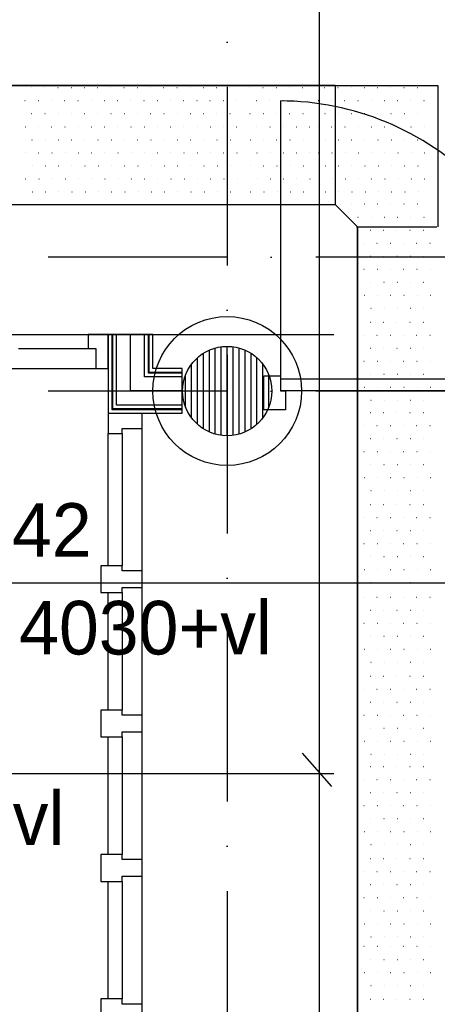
# Model space of a CAD drawing. Extents: x 25315 to 170951, y 867852 to 951952.
# Tile 106 of 119: x 124526 to 125930, y 910768 to 914075. Entities that reach past the tile are written whole.
import ezdxf

# ---------------------------------------------------------------- set-up
doc = ezdxf.new("R2010")
doc.units = 0
doc.header["$LTSCALE"] = 100
doc.linetypes.add('CENTER4', pattern=[5, 3.125, -0.625, 0.625, -0.625])
doc.linetypes.add('DASHDOT', pattern=[9, 6, -1.5, 0, -1.5])
for name, color, linetype in [('AL$7----_STRAMIEN', 1, 'DASHDOT'), ('BOUW', 8, 'CONTINUOUS'), ('KABELGOOT', 8, 'CONTINUOUS'), ('WL531---', 4, 'CONTINUOUS'), ('WL570---', 3, 'CONTINUOUS'), ('WL570---_HARTLIJN', 7, 'CONTINUOUS'), ('WM570---', 1, 'CONTINUOUS')]:
    doc.layers.add(name, color=color, linetype=linetype)
doc.styles.add('BURO-018', font='BUROFONT.shx', dxfattribs={"height": 180})

msp = doc.modelspace()

# ---------------------------------------------------------------- linework, layer by layer
at = {"layer": 'AL$7----_STRAMIEN', "color": 1}
for p, q in [((125223.6, 948952.5), (125223.6, 877210.3)), ((144123.6, 913277.5), (54710.3, 913277.5)), ((144123.6, 912827.5), (54329.2, 912827.5))]:
    msp.add_line(p, q, dxfattribs=at)
at = {"layer": 'BOUW'}
for p, q in [((125402.6, 913801.7), (125402.6, 912867.7)), ((122514.6, 913017.7), (125582.7, 913017.7)), ((124521.6, 913017.7), (124756.6, 913017.7)), ((124756.6, 913017.7), (124756.6, 912970.7)), ((124823.6, 913017.7), (124756.6, 913017.7)), ((124823.6, 912903.7), (124823.6, 913017.7)), ((124823.6, 913017.7), (124823.6, 912752.7)), ((124973.6, 913017.7), (124823.6, 913017.7)), ((124836.1, 913017.7), (124836.1, 912765.2)), ((124961.1, 913017.7), (124836.1, 913017.7)), ((124838.6, 912767.7), (124838.6, 913017.7)), ((124851.1, 912780.2), (124851.1, 913017.7)), ((124898.6, 912827.7), (124898.6, 913017.7)), ((124946.1, 912875.2), (124946.1, 913017.7)), ((124958.6, 912887.7), (124958.6, 913017.7)), ((124961.1, 912890.2), (124961.1, 913017.7)), ((124973.6, 912902.7), (124973.6, 913017.7)), ((125183.8, 912683), (125183.8, 912972.1)), ((125203.8, 912678.9), (125203.8, 912976.2)), ((125223.8, 912677.5), (125223.8, 912977.5)), ((125243.8, 912678.9), (125243.8, 912976.2)), ((125263.8, 912683), (125263.8, 912972.1)), ((124521.6, 912970.7), (124756.6, 912970.7)), ((124756.6, 912970.7), (124781.6, 912970.7)), ((124781.6, 912970.7), (124781.6, 912903.7)), ((125123.8, 912715.7), (125123.8, 912939.3)), ((125143.8, 912700.7), (125143.8, 912954.4)), ((125163.8, 912690.1), (125163.8, 912965)), ((125283.8, 912690.1), (125283.8, 912965)), ((125303.8, 912700.7), (125303.8, 912954.4)), ((125323.8, 912715.7), (125323.8, 912939.3)), ((125103.8, 912737.5), (125103.8, 912917.5)), ((125343.8, 912737.5), (125343.8, 912917.5)), ((124496.6, 912903.7), (124781.6, 912903.7)), ((124781.6, 912903.7), (124823.6, 912903.7)), ((125072.1, 912875.2), (124946.1, 912875.2)), ((125072.1, 912887.7), (124958.6, 912887.7)), ((125072.1, 912890.2), (124961.1, 912890.2)), ((125072.1, 912902.7), (124973.6, 912902.7)), ((125072.1, 912752.7), (125072.1, 912902.7)), ((125072.1, 912765.2), (125072.1, 912890.2)), ((125083.8, 912773.7), (125083.8, 912881.4)), ((125346.6, 912878.7), (125402.6, 912878.7)), ((125346.6, 912827.7), (125346.6, 912878.7)), ((125346.6, 912878.7), (125402.6, 912878.7)), ((125363.8, 912773.7), (125363.8, 912881.4)), ((125402.6, 912878.7), (125402.6, 912827.7)), ((126332.6, 912867.7), (125402.6, 912867.7)), ((125072.1, 912827.7), (124898.6, 912827.7)), ((125346.6, 912827.7), (125346.6, 912827.7)), ((125346.6, 912764.7), (125346.6, 912827.7)), ((126332.6, 912827.7), (125402.6, 912827.7)), ((125402.6, 912827.7), (125419.6, 912827.7)), ((125419.6, 912827.7), (125419.6, 912764.7)), ((125072.1, 912780.2), (124851.1, 912780.2)), ((124823.6, 912752.7), (125072.1, 912752.7)), ((124937.6, 912751.7), (124823.6, 912751.7)), ((124823.6, 912751.7), (124823.6, 912684.7)), ((124836.1, 912765.2), (125072.1, 912765.2)), ((125072.1, 912767.7), (124838.6, 912767.7)), ((124937.6, 912701.7), (124937.6, 912751.7)), ((125419.6, 912764.7), (125346.6, 912764.7)), ((124823.6, 912240.7), (124823.6, 912684.7)), ((124823.6, 912684.7), (124870.6, 912684.7)), ((124870.6, 912701.7), (124937.6, 912701.7)), ((124870.6, 912684.7), (124870.6, 912701.7)), ((124870.6, 912684.7), (124870.6, 912240.7)), ((124937.6, 912223.7), (124937.6, 912701.7)), ((124870.6, 912240.7), (124798.6, 912240.7)), ((124798.6, 912240.7), (124798.6, 912150.7)), ((124870.6, 912223.7), (124870.6, 912240.7)), ((124937.6, 912223.7), (124870.6, 912223.7)), ((124937.6, 912167.7), (124937.6, 912223.7)), ((124798.6, 912150.7), (124870.6, 912150.7)), ((124823.6, 911755.7), (124823.6, 912150.7)), ((124870.6, 912167.7), (124937.6, 912167.7)), ((124870.6, 912150.7), (124870.6, 912167.7)), ((124870.6, 912150.7), (124870.6, 911755.7)), ((124937.6, 911738.7), (124937.6, 912167.7)), ((124870.6, 911755.7), (124798.6, 911755.7)), ((124798.6, 911755.7), (124798.6, 911665.7)), ((124870.6, 911738.7), (124870.6, 911755.7)), ((124937.6, 911738.7), (124870.6, 911738.7)), ((124937.6, 911682.7), (124937.6, 911738.7)), ((124870.6, 911682.7), (124937.6, 911682.7)), ((124870.6, 911665.7), (124870.6, 911682.7)), ((124937.6, 911253.7), (124937.6, 911682.7)), ((124798.6, 911665.7), (124870.6, 911665.7)), ((124823.6, 911270.7), (124823.6, 911665.7)), ((124870.6, 911665.7), (124870.6, 911270.7)), ((124870.6, 911270.7), (124798.6, 911270.7)), ((124798.6, 911270.7), (124798.6, 911180.7)), ((124870.6, 911270.7), (124798.6, 911270.7)), ((124798.6, 911270.7), (124798.6, 911180.7)), ((124870.6, 911253.7), (124870.6, 911270.7)), ((124870.6, 911253.7), (124870.6, 911270.7)), ((124937.6, 911253.7), (124870.6, 911253.7)), ((124937.6, 911253.7), (124870.6, 911253.7)), ((124937.6, 911197.7), (124937.6, 911253.7)), ((124937.6, 911197.7), (124937.6, 911253.7)), ((124870.6, 911197.7), (124937.6, 911197.7)), ((124870.6, 911180.7), (124870.6, 911197.7)), ((124870.6, 911197.7), (124937.6, 911197.7)), ((124870.6, 911180.7), (124870.6, 911197.7)), ((124937.6, 910768.7), (124937.6, 911197.7)), ((124937.6, 910768.7), (124937.6, 911197.7)), ((124798.6, 911180.7), (124870.6, 911180.7)), ((124798.6, 911180.7), (124870.6, 911180.7)), ((124823.6, 910785.7), (124823.6, 911180.7)), ((124823.6, 910785.7), (124823.6, 911180.7)), ((124870.6, 911180.7), (124870.6, 910785.7)), ((124870.6, 911180.7), (124870.6, 910785.7)), ((124870.6, 910785.7), (124798.6, 910785.7)), ((124798.6, 910785.7), (124798.6, 910695.7)), ((124870.6, 910768.7), (124870.6, 910785.7)), ((124937.6, 910768.7), (124870.6, 910768.7)), ((124937.6, 910712.7), (124937.6, 910768.7))]:
    msp.add_line(p, q, dxfattribs=at)
for radius in [250, 150]:
    msp.add_circle((125223.8, 912827.5), radius, dxfattribs=at)
msp.add_arc((125402, 912871.1), 930.6, 359.7902, 89.9639, dxfattribs=at)
at = {"layer": 'KABELGOOT', "color": 8}
for p, q in [((121910.7, 913854.1, 3650), (125587.3, 913854.1, 3650)), ((125587.3, 913854.1, 3710), (121910.7, 913854.1, 3710)), ((125587.3, 913854.1, 3650), (125587.3, 913454.1, 3650)), ((121910.7, 913454.1, 3650), (125587.3, 913454.1, 3650)), ((121910.7, 913454.1, 3710), (125587.3, 913454.1, 3710)), ((125658.5, 913379.1, 3650), (125928.5, 913379.1, 3650)), ((125662.3, 913379.1, 3710), (125662.3, 890546.9, 3710)), ((125662.3, 890546.9, 3650), (125662.3, 913379.1, 3650))]:
    msp.add_line(p, q, dxfattribs=at)
at = {"layer": 'KABELGOOT', "color": 8, "elevation": 3650}
for points in [[(125587.3, 913854.1), (125932.3, 913854.1), (125932.3, 913854.1), (125932.3, 913379.1)], [(125662.3, 913379.1), (125662.3, 913379.1), (125587.3, 913454.1), (125587.3, 913454.1)]]:
    msp.add_lwpolyline(points, dxfattribs=at)
at = {"layer": 'WL531---', "color": 8}
for p, q in [((124565.5, 913846.5), (124566.2, 913846.5)), ((124610, 913846.5), (124610.7, 913846.5)), ((124654.4, 913846.5), (124655.1, 913846.5)), ((124698.9, 913846.5), (124699.6, 913846.5)), ((124743.3, 913846.5), (124744, 913846.5)), ((124787.8, 913846.5), (124788.5, 913846.5)), ((124832.2, 913846.5), (124832.9, 913846.5)), ((124876.7, 913846.5), (124877.4, 913846.5)), ((124921.1, 913846.5), (124921.8, 913846.5)), ((124965.6, 913846.5), (124966.3, 913846.5)), ((125010, 913846.5), (125010.7, 913846.5)), ((125054.5, 913846.5), (125055.2, 913846.5)), ((125098.9, 913846.5), (125099.6, 913846.5)), ((125143.4, 913846.5), (125144.1, 913846.5)), ((125187.8, 913846.5), (125188.5, 913846.5)), ((125232.3, 913846.5), (125233, 913846.5)), ((125299.6, 913846.5), (125300.3, 913846.5)), ((125344.1, 913846.5), (125344.8, 913846.5)), ((125388.5, 913846.5), (125389.2, 913846.5)), ((125433, 913846.5), (125433.7, 913846.5)), ((125477.4, 913846.5), (125478.1, 913846.5)), ((125551.5, 913846.5), (125552.2, 913846.5)), ((125596, 913846.5), (125596.7, 913846.5)), ((125640.4, 913846.5), (125641.1, 913846.5)), ((125684.9, 913846.5), (125685.6, 913846.5)), ((125729.3, 913846.5), (125730, 913846.5)), ((125773.8, 913846.5), (125774.5, 913846.5)), ((125818.2, 913846.5), (125818.9, 913846.5)), ((125862.7, 913846.5), (125863.4, 913846.5)), ((124543.6, 913802.8), (124544.3, 913802.8)), ((124588.1, 913802.8), (124588.8, 913802.8)), ((124632.5, 913802.8), (124633.2, 913802.8)), ((124677, 913802.8), (124677.7, 913802.8)), ((124721.4, 913802.8), (124722.1, 913802.8)), ((124765.9, 913802.8), (124766.6, 913802.8)), ((124810.3, 913802.8), (124811, 913802.8)), ((124854.8, 913802.8), (124855.5, 913802.8)), ((124899.2, 913802.8), (124899.9, 913802.8)), ((124943.7, 913802.8), (124944.4, 913802.8)), ((124988.1, 913802.8), (124988.8, 913802.8)), ((125032.6, 913802.8), (125033.3, 913802.8)), ((125077, 913802.8), (125077.7, 913802.8)), ((125121.5, 913802.8), (125122.2, 913802.8)), ((125165.9, 913802.8), (125166.6, 913802.8)), ((125210.4, 913802.8), (125211.1, 913802.8)), ((125254.8, 913802.8), (125255.5, 913802.8)), ((125322.2, 913802.8), (125322.9, 913802.8)), ((125366.6, 913802.8), (125367.3, 913802.8)), ((125411.1, 913802.8), (125411.8, 913802.8)), ((125455.5, 913802.8), (125456.2, 913802.8)), ((125500, 913802.8), (125500.7, 913802.8)), ((125529.6, 913802.8), (125530.3, 913802.8)), ((125574.1, 913802.8), (125574.8, 913802.8)), ((125618.5, 913802.8), (125619.2, 913802.8)), ((125663, 913802.8), (125663.7, 913802.8)), ((125707.4, 913802.8), (125708.1, 913802.8)), ((125751.9, 913802.8), (125752.6, 913802.8)), ((125796.3, 913802.8), (125797, 913802.8)), ((125840.8, 913802.8), (125841.5, 913802.8)), ((125885.2, 913802.8), (125885.9, 913802.8)), ((124566.2, 913759), (124566.9, 913759)), ((124610.7, 913759), (124611.4, 913759)), ((124655.1, 913759), (124655.8, 913759)), ((124699.6, 913759), (124700.3, 913759)), ((124744, 913759), (124744.7, 913759)), ((124788.5, 913759), (124789.2, 913759)), ((124832.9, 913759), (124833.6, 913759)), ((124877.4, 913759), (124878.1, 913759)), ((124921.8, 913759), (124922.5, 913759)), ((124966.3, 913759), (124967, 913759)), ((125010.7, 913759), (125011.4, 913759)), ((125055.2, 913759), (125055.9, 913759)), ((125099.6, 913759), (125100.3, 913759)), ((125144.1, 913759), (125144.8, 913759)), ((125188.5, 913759), (125189.2, 913759)), ((125233, 913759), (125233.7, 913759)), ((125300.3, 913759), (125301, 913759)), ((125344.8, 913759), (125345.5, 913759)), ((125389.2, 913759), (125389.9, 913759)), ((125433.7, 913759), (125434.4, 913759)), ((125478.1, 913759), (125478.8, 913759)), ((125552.2, 913759), (125552.9, 913759)), ((125596.7, 913759), (125597.4, 913759)), ((125641.1, 913759), (125641.8, 913759)), ((125685.6, 913759), (125686.3, 913759)), ((125730, 913759), (125730.7, 913759)), ((125774.5, 913759), (125775.2, 913759)), ((125818.9, 913759), (125819.6, 913759)), ((125863.4, 913759), (125864.1, 913759)), ((124544.3, 913715.3), (124545, 913715.3)), ((124588.8, 913715.3), (124589.5, 913715.3)), ((124633.2, 913715.3), (124633.9, 913715.3)), ((124677.7, 913715.3), (124678.4, 913715.3)), ((124722.1, 913715.3), (124722.8, 913715.3)), ((124766.6, 913715.3), (124767.3, 913715.3)), ((124811, 913715.3), (124811.7, 913715.3)), ((124855.5, 913715.3), (124856.2, 913715.3)), ((124899.9, 913715.3), (124900.6, 913715.3)), ((124944.4, 913715.3), (124945.1, 913715.3)), ((124988.8, 913715.3), (124989.5, 913715.3)), ((125033.3, 913715.3), (125034, 913715.3)), ((125077.7, 913715.3), (125078.4, 913715.3)), ((125122.2, 913715.3), (125122.9, 913715.3)), ((125166.6, 913715.3), (125167.3, 913715.3)), ((125211.1, 913715.3), (125211.8, 913715.3)), ((125255.5, 913715.3), (125256.2, 913715.3)), ((125322.9, 913715.3), (125323.6, 913715.3)), ((125367.3, 913715.3), (125368, 913715.3)), ((125411.8, 913715.3), (125412.5, 913715.3)), ((125456.2, 913715.3), (125456.9, 913715.3)), ((125500.7, 913715.3), (125501.4, 913715.3)), ((125530.3, 913715.3), (125531, 913715.3)), ((125574.8, 913715.3), (125575.5, 913715.3)), ((125619.2, 913715.3), (125619.9, 913715.3)), ((125663.7, 913715.3), (125664.4, 913715.3)), ((125708.1, 913715.3), (125708.8, 913715.3)), ((125752.6, 913715.3), (125753.3, 913715.3)), ((125797, 913715.3), (125797.7, 913715.3)), ((125841.5, 913715.3), (125842.2, 913715.3)), ((125885.9, 913715.3), (125886.6, 913715.3)), ((124566.9, 913671.5), (124567.6, 913671.5)), ((124611.4, 913671.5), (124612.1, 913671.5)), ((124655.8, 913671.5), (124656.5, 913671.5)), ((124700.3, 913671.5), (124701, 913671.5)), ((124744.7, 913671.5), (124745.4, 913671.5)), ((124789.2, 913671.5), (124789.9, 913671.5)), ((124833.6, 913671.5), (124834.3, 913671.5)), ((124878.1, 913671.5), (124878.8, 913671.5)), ((124922.5, 913671.5), (124923.2, 913671.5)), ((124967, 913671.5), (124967.7, 913671.5)), ((125011.4, 913671.5), (125012.1, 913671.5)), ((125055.9, 913671.5), (125056.6, 913671.5)), ((125100.3, 913671.5), (125101, 913671.5)), ((125144.8, 913671.5), (125145.5, 913671.5)), ((125189.2, 913671.5), (125189.9, 913671.5)), ((125233.7, 913671.5), (125234.4, 913671.5)), ((125301, 913671.5), (125301.7, 913671.5)), ((125345.5, 913671.5), (125346.2, 913671.5)), ((125389.9, 913671.5), (125390.6, 913671.5)), ((125434.4, 913671.5), (125435.1, 913671.5)), ((125478.8, 913671.5), (125479.5, 913671.5)), ((125552.9, 913671.5), (125553.6, 913671.5)), ((125597.4, 913671.5), (125598.1, 913671.5)), ((125641.8, 913671.5), (125642.5, 913671.5)), ((125686.3, 913671.5), (125687, 913671.5)), ((125730.7, 913671.5), (125731.4, 913671.5)), ((125775.2, 913671.5), (125775.9, 913671.5)), ((125819.6, 913671.5), (125820.3, 913671.5)), ((125864.1, 913671.5), (125864.8, 913671.5)), ((124545, 913627.8), (124545.7, 913627.8)), ((124589.5, 913627.8), (124590.2, 913627.8)), ((124633.9, 913627.8), (124634.6, 913627.8)), ((124678.4, 913627.8), (124679.1, 913627.8)), ((124722.8, 913627.8), (124723.5, 913627.8)), ((124767.3, 913627.8), (124768, 913627.8)), ((124811.7, 913627.8), (124812.4, 913627.8)), ((124856.2, 913627.8), (124856.9, 913627.8)), ((124900.6, 913627.8), (124901.3, 913627.8)), ((124945.1, 913627.8), (124945.8, 913627.8)), ((124989.5, 913627.8), (124990.2, 913627.8)), ((125034, 913627.8), (125034.7, 913627.8)), ((125078.4, 913627.8), (125079.1, 913627.8)), ((125122.9, 913627.8), (125123.6, 913627.8)), ((125167.3, 913627.8), (125168, 913627.8)), ((125211.8, 913627.8), (125212.5, 913627.8)), ((125256.2, 913627.8), (125256.9, 913627.8)), ((125323.6, 913627.8), (125324.3, 913627.8)), ((125368, 913627.8), (125368.7, 913627.8)), ((125412.5, 913627.8), (125413.2, 913627.8)), ((125456.9, 913627.8), (125457.6, 913627.8)), ((125501.4, 913627.8), (125502.1, 913627.8)), ((125531, 913627.8), (125531.7, 913627.8)), ((125575.5, 913627.8), (125576.2, 913627.8)), ((125619.9, 913627.8), (125620.6, 913627.8)), ((125664.4, 913627.8), (125665.1, 913627.8)), ((125708.8, 913627.8), (125709.5, 913627.8)), ((125753.3, 913627.8), (125754, 913627.8)), ((125797.7, 913627.8), (125798.4, 913627.8)), ((125842.2, 913627.8), (125842.9, 913627.8)), ((125886.6, 913627.8), (125887.3, 913627.8)), ((124567.6, 913584), (124568.3, 913584)), ((124612.1, 913584), (124612.8, 913584)), ((124656.5, 913584), (124657.2, 913584)), ((124701, 913584), (124701.7, 913584)), ((124745.4, 913584), (124746.1, 913584)), ((124789.9, 913584), (124790.6, 913584)), ((124834.3, 913584), (124835, 913584)), ((124878.8, 913584), (124879.5, 913584)), ((124923.2, 913584), (124923.9, 913584)), ((124967.7, 913584), (124968.4, 913584)), ((125012.1, 913584), (125012.8, 913584)), ((125056.6, 913584), (125057.3, 913584)), ((125101, 913584), (125101.7, 913584)), ((125145.5, 913584), (125146.2, 913584)), ((125189.9, 913584), (125190.6, 913584)), ((125234.4, 913584), (125235.1, 913584)), ((125301.7, 913584), (125302.4, 913584)), ((125346.2, 913584), (125346.9, 913584)), ((125390.6, 913584), (125391.3, 913584)), ((125435.1, 913584), (125435.8, 913584)), ((125479.5, 913584), (125480.2, 913584)), ((125553.6, 913584), (125554.3, 913584)), ((125598.1, 913584), (125598.8, 913584)), ((125642.5, 913584), (125643.2, 913584)), ((125687, 913584), (125687.7, 913584)), ((125731.4, 913584), (125732.1, 913584)), ((125775.9, 913584), (125776.6, 913584)), ((125820.3, 913584), (125821, 913584)), ((125864.8, 913584), (125865.5, 913584)), ((124545.7, 913540.3), (124546.4, 913540.3)), ((124590.2, 913540.3), (124590.9, 913540.3)), ((124634.6, 913540.3), (124635.3, 913540.3)), ((124679.1, 913540.3), (124679.8, 913540.3)), ((124723.5, 913540.3), (124724.2, 913540.3)), ((124768, 913540.3), (124768.7, 913540.3)), ((124812.4, 913540.3), (124813.1, 913540.3)), ((124856.9, 913540.3), (124857.6, 913540.3)), ((124901.3, 913540.3), (124902, 913540.3)), ((124945.8, 913540.3), (124946.5, 913540.3)), ((124990.2, 913540.3), (124990.9, 913540.3)), ((125034.7, 913540.3), (125035.4, 913540.3)), ((125079.1, 913540.3), (125079.8, 913540.3)), ((125123.6, 913540.3), (125124.3, 913540.3)), ((125168, 913540.3), (125168.7, 913540.3)), ((125212.5, 913540.3), (125213.2, 913540.3)), ((125256.9, 913540.3), (125257.6, 913540.3)), ((125324.3, 913540.3), (125325, 913540.3)), ((125368.7, 913540.3), (125369.4, 913540.3)), ((125413.2, 913540.3), (125413.9, 913540.3)), ((125457.6, 913540.3), (125458.3, 913540.3)), ((125502.1, 913540.3), (125502.8, 913540.3)), ((125531.7, 913540.3), (125532.4, 913540.3)), ((125576.2, 913540.3), (125576.9, 913540.3)), ((125620.6, 913540.3), (125621.3, 913540.3)), ((125665.1, 913540.3), (125665.8, 913540.3)), ((125709.5, 913540.3), (125710.2, 913540.3)), ((125754, 913540.3), (125754.7, 913540.3)), ((125798.4, 913540.3), (125799.1, 913540.3)), ((125842.9, 913540.3), (125843.6, 913540.3)), ((125887.3, 913540.3), (125888, 913540.3)), ((124568.3, 913496.5), (124569, 913496.5)), ((124612.8, 913496.5), (124613.5, 913496.5)), ((124657.2, 913496.5), (124657.9, 913496.5)), ((124701.7, 913496.5), (124702.4, 913496.5)), ((124746.1, 913496.5), (124746.8, 913496.5)), ((124790.6, 913496.5), (124791.3, 913496.5)), ((124835, 913496.5), (124835.7, 913496.5)), ((124879.5, 913496.5), (124880.2, 913496.5)), ((124923.9, 913496.5), (124924.6, 913496.5)), ((124968.4, 913496.5), (124969.1, 913496.5)), ((125012.8, 913496.5), (125013.5, 913496.5)), ((125057.3, 913496.5), (125058, 913496.5)), ((125101.7, 913496.5), (125102.4, 913496.5)), ((125146.2, 913496.5), (125146.9, 913496.5)), ((125190.6, 913496.5), (125191.3, 913496.5)), ((125235.1, 913496.5), (125235.8, 913496.5)), ((125302.4, 913496.5), (125303.1, 913496.5)), ((125346.9, 913496.5), (125347.6, 913496.5)), ((125391.3, 913496.5), (125392, 913496.5)), ((125435.8, 913496.5), (125436.5, 913496.5)), ((125480.2, 913496.5), (125480.9, 913496.5)), ((125554.3, 913496.5), (125555, 913496.5)), ((125598.8, 913496.5), (125599.5, 913496.5)), ((125643.2, 913496.5), (125643.9, 913496.5)), ((125687.7, 913496.5), (125688.4, 913496.5)), ((125732.1, 913496.5), (125732.8, 913496.5)), ((125776.6, 913496.5), (125777.3, 913496.5)), ((125821, 913496.5), (125821.7, 913496.5)), ((125865.5, 913496.5), (125866.2, 913496.5)), ((125640.4, 913455.7), (125641.1, 913455.7)), ((125684.9, 913455.7), (125685.6, 913455.7)), ((125729.3, 913455.7), (125730, 913455.7)), ((125773.8, 913455.7), (125774.5, 913455.7)), ((125818.2, 913455.7), (125818.9, 913455.7)), ((125862.7, 913455.7), (125863.4, 913455.7)), ((125663, 913411.9), (125663.7, 913411.9)), ((125707.4, 913411.9), (125708.1, 913411.9)), ((125751.9, 913411.9), (125752.6, 913411.9)), ((125796.3, 913411.9), (125797, 913411.9)), ((125840.8, 913411.9), (125841.5, 913411.9)), ((125885.2, 913411.9), (125885.9, 913411.9)), ((125704.9, 913368.2), (125705.6, 913368.2)), ((125749.3, 913368.2), (125750, 913368.2)), ((125793.8, 913368.2), (125794.5, 913368.2)), ((125838.2, 913368.2), (125838.9, 913368.2)), ((125882.7, 913368.2), (125883.4, 913368.2)), ((125683, 913324.4), (125683.7, 913324.4)), ((125727.5, 913324.4), (125728.2, 913324.4)), ((125771.9, 913324.4), (125772.6, 913324.4)), ((125816.4, 913324.4), (125817.1, 913324.4)), ((125860.8, 913324.4), (125861.5, 913324.4)), ((125905.3, 913324.4), (125906, 913324.4)), ((125705.6, 913280.7), (125706.3, 913280.7)), ((125750, 913280.7), (125750.7, 913280.7)), ((125794.5, 913280.7), (125795.2, 913280.7)), ((125838.9, 913280.7), (125839.6, 913280.7)), ((125883.4, 913280.7), (125884.1, 913280.7)), ((125683.7, 913236.9), (125684.4, 913236.9)), ((125728.2, 913236.9), (125728.9, 913236.9)), ((125772.6, 913236.9), (125773.3, 913236.9)), ((125817.1, 913236.9), (125817.8, 913236.9)), ((125861.5, 913236.9), (125862.2, 913236.9)), ((125906, 913236.9), (125906.7, 913236.9)), ((125706.3, 913193.2), (125707, 913193.2)), ((125750.7, 913193.2), (125751.4, 913193.2)), ((125795.2, 913193.2), (125795.9, 913193.2)), ((125839.6, 913193.2), (125840.3, 913193.2)), ((125884.1, 913193.2), (125884.8, 913193.2)), ((125684.4, 913149.4), (125685.1, 913149.4)), ((125728.9, 913149.4), (125729.6, 913149.4)), ((125773.3, 913149.4), (125774, 913149.4)), ((125817.8, 913149.4), (125818.5, 913149.4)), ((125862.2, 913149.4), (125862.9, 913149.4)), ((125906.7, 913149.4), (125907.4, 913149.4)), ((125707, 913105.7), (125707.7, 913105.7)), ((125751.4, 913105.7), (125752.1, 913105.7)), ((125795.9, 913105.7), (125796.6, 913105.7)), ((125840.3, 913105.7), (125841, 913105.7)), ((125884.8, 913105.7), (125885.5, 913105.7)), ((125704.9, 913059), (125705.6, 913059)), ((125749.3, 913059), (125750, 913059)), ((125793.8, 913059), (125794.5, 913059)), ((125838.2, 913059), (125838.9, 913059)), ((125882.7, 913059), (125883.4, 913059)), ((125683, 913015.2), (125683.7, 913015.2)), ((125727.5, 913015.2), (125728.2, 913015.2)), ((125771.9, 913015.2), (125772.6, 913015.2)), ((125816.4, 913015.2), (125817.1, 913015.2)), ((125860.8, 913015.2), (125861.5, 913015.2)), ((125905.3, 913015.2), (125906, 913015.2)), ((125705.6, 912971.5), (125706.3, 912971.5)), ((125750, 912971.5), (125750.7, 912971.5)), ((125794.5, 912971.5), (125795.2, 912971.5)), ((125838.9, 912971.5), (125839.6, 912971.5)), ((125883.4, 912971.5), (125884.1, 912971.5)), ((125683.7, 912927.7), (125684.4, 912927.7)), ((125728.2, 912927.7), (125728.9, 912927.7)), ((125772.6, 912927.7), (125773.3, 912927.7)), ((125817.1, 912927.7), (125817.8, 912927.7)), ((125861.5, 912927.7), (125862.2, 912927.7)), ((125906, 912927.7), (125906.7, 912927.7)), ((125706.3, 912884), (125707, 912884)), ((125750.7, 912884), (125751.4, 912884)), ((125795.2, 912884), (125795.9, 912884)), ((125839.6, 912884), (125840.3, 912884)), ((125884.1, 912884), (125884.8, 912884)), ((125684.4, 912840.2), (125685.1, 912840.2)), ((125728.9, 912840.2), (125729.6, 912840.2)), ((125773.3, 912840.2), (125774, 912840.2)), ((125817.8, 912840.2), (125818.5, 912840.2)), ((125862.2, 912840.2), (125862.9, 912840.2)), ((125906.7, 912840.2), (125907.4, 912840.2)), ((125707, 912796.5), (125707.7, 912796.5)), ((125751.4, 912796.5), (125752.1, 912796.5)), ((125795.9, 912796.5), (125796.6, 912796.5)), ((125840.3, 912796.5), (125841, 912796.5)), ((125884.8, 912796.5), (125885.5, 912796.5)), ((125704.9, 912755.6), (125705.6, 912755.6)), ((125749.3, 912755.6), (125750, 912755.6)), ((125793.8, 912755.6), (125794.5, 912755.6)), ((125838.2, 912755.6), (125838.9, 912755.6)), ((125882.7, 912755.6), (125883.4, 912755.6)), ((125683, 912711.8), (125683.7, 912711.8)), ((125727.5, 912711.8), (125728.2, 912711.8)), ((125771.9, 912711.8), (125772.6, 912711.8)), ((125816.4, 912711.8), (125817.1, 912711.8)), ((125860.8, 912711.8), (125861.5, 912711.8)), ((125905.3, 912711.8), (125906, 912711.8)), ((125705.6, 912668.1), (125706.3, 912668.1)), ((125750, 912668.1), (125750.7, 912668.1)), ((125794.5, 912668.1), (125795.2, 912668.1)), ((125838.9, 912668.1), (125839.6, 912668.1)), ((125883.4, 912668.1), (125884.1, 912668.1)), ((125683.7, 912624.3), (125684.4, 912624.3)), ((125728.2, 912624.3), (125728.9, 912624.3)), ((125772.6, 912624.3), (125773.3, 912624.3)), ((125817.1, 912624.3), (125817.8, 912624.3)), ((125861.5, 912624.3), (125862.2, 912624.3)), ((125906, 912624.3), (125906.7, 912624.3)), ((125706.3, 912580.6), (125707, 912580.6)), ((125750.7, 912580.6), (125751.4, 912580.6)), ((125795.2, 912580.6), (125795.9, 912580.6)), ((125839.6, 912580.6), (125840.3, 912580.6)), ((125884.1, 912580.6), (125884.8, 912580.6)), ((125684.4, 912536.8), (125685.1, 912536.8)), ((125728.9, 912536.8), (125729.6, 912536.8)), ((125773.3, 912536.8), (125774, 912536.8)), ((125817.8, 912536.8), (125818.5, 912536.8)), ((125862.2, 912536.8), (125862.9, 912536.8)), ((125906.7, 912536.8), (125907.4, 912536.8)), ((125707, 912493.1), (125707.7, 912493.1)), ((125751.4, 912493.1), (125752.1, 912493.1)), ((125795.9, 912493.1), (125796.6, 912493.1)), ((125840.3, 912493.1), (125841, 912493.1)), ((125884.8, 912493.1), (125885.5, 912493.1)), ((125704.9, 912446.4), (125705.6, 912446.4)), ((125749.3, 912446.4), (125750, 912446.4)), ((125793.8, 912446.4), (125794.5, 912446.4)), ((125838.2, 912446.4), (125838.9, 912446.4)), ((125882.7, 912446.4), (125883.4, 912446.4)), ((125683, 912402.6), (125683.7, 912402.6)), ((125727.5, 912402.6), (125728.2, 912402.6)), ((125771.9, 912402.6), (125772.6, 912402.6)), ((125816.4, 912402.6), (125817.1, 912402.6)), ((125860.8, 912402.6), (125861.5, 912402.6)), ((125905.3, 912402.6), (125906, 912402.6)), ((125705.6, 912358.9), (125706.3, 912358.9)), ((125750, 912358.9), (125750.7, 912358.9)), ((125794.5, 912358.9), (125795.2, 912358.9)), ((125838.9, 912358.9), (125839.6, 912358.9)), ((125883.4, 912358.9), (125884.1, 912358.9)), ((125683.7, 912315.1), (125684.4, 912315.1)), ((125728.2, 912315.1), (125728.9, 912315.1)), ((125772.6, 912315.1), (125773.3, 912315.1)), ((125817.1, 912315.1), (125817.8, 912315.1)), ((125861.5, 912315.1), (125862.2, 912315.1)), ((125906, 912315.1), (125906.7, 912315.1)), ((125706.3, 912271.4), (125707, 912271.4)), ((125750.7, 912271.4), (125751.4, 912271.4)), ((125795.2, 912271.4), (125795.9, 912271.4)), ((125839.6, 912271.4), (125840.3, 912271.4)), ((125884.1, 912271.4), (125884.8, 912271.4)), ((125684.4, 912227.6), (125685.1, 912227.6)), ((125728.9, 912227.6), (125729.6, 912227.6)), ((125773.3, 912227.6), (125774, 912227.6)), ((125817.8, 912227.6), (125818.5, 912227.6)), ((125862.2, 912227.6), (125862.9, 912227.6)), ((125906.7, 912227.6), (125907.4, 912227.6)), ((125707, 912183.9), (125707.7, 912183.9)), ((125751.4, 912183.9), (125752.1, 912183.9)), ((125795.9, 912183.9), (125796.6, 912183.9)), ((125840.3, 912183.9), (125841, 912183.9)), ((125884.8, 912183.9), (125885.5, 912183.9)), ((125683, 912135.3), (125683.7, 912135.3)), ((125727.5, 912135.3), (125728.2, 912135.3)), ((125771.9, 912135.3), (125772.6, 912135.3)), ((125816.4, 912135.3), (125817.1, 912135.3)), ((125860.8, 912135.3), (125861.5, 912135.3)), ((125905.3, 912135.3), (125906, 912135.3)), ((125705.6, 912091.6), (125706.3, 912091.6)), ((125750, 912091.6), (125750.7, 912091.6)), ((125794.5, 912091.6), (125795.2, 912091.6)), ((125838.9, 912091.6), (125839.6, 912091.6)), ((125883.4, 912091.6), (125884.1, 912091.6)), ((125683.7, 912047.8), (125684.4, 912047.8)), ((125728.2, 912047.8), (125728.9, 912047.8)), ((125772.6, 912047.8), (125773.3, 912047.8)), ((125817.1, 912047.8), (125817.8, 912047.8)), ((125861.5, 912047.8), (125862.2, 912047.8)), ((125906, 912047.8), (125906.7, 912047.8)), ((125706.3, 912004.1), (125707, 912004.1)), ((125750.7, 912004.1), (125751.4, 912004.1)), ((125795.2, 912004.1), (125795.9, 912004.1)), ((125839.6, 912004.1), (125840.3, 912004.1)), ((125884.1, 912004.1), (125884.8, 912004.1)), ((125684.4, 911960.3), (125685.1, 911960.3)), ((125728.9, 911960.3), (125729.6, 911960.3)), ((125773.3, 911960.3), (125774, 911960.3)), ((125817.8, 911960.3), (125818.5, 911960.3)), ((125862.2, 911960.3), (125862.9, 911960.3)), ((125906.7, 911960.3), (125907.4, 911960.3)), ((125707, 911916.6), (125707.7, 911916.6)), ((125751.4, 911916.6), (125752.1, 911916.6)), ((125795.9, 911916.6), (125796.6, 911916.6)), ((125840.3, 911916.6), (125841, 911916.6)), ((125884.8, 911916.6), (125885.5, 911916.6)), ((125704.9, 911869.9), (125705.6, 911869.9)), ((125749.3, 911869.9), (125750, 911869.9)), ((125793.8, 911869.9), (125794.5, 911869.9)), ((125838.2, 911869.9), (125838.9, 911869.9)), ((125882.7, 911869.9), (125883.4, 911869.9)), ((125683, 911826.1), (125683.7, 911826.1)), ((125727.5, 911826.1), (125728.2, 911826.1)), ((125771.9, 911826.1), (125772.6, 911826.1)), ((125816.4, 911826.1), (125817.1, 911826.1)), ((125860.8, 911826.1), (125861.5, 911826.1)), ((125905.3, 911826.1), (125906, 911826.1)), ((125705.6, 911782.4), (125706.3, 911782.4)), ((125750, 911782.4), (125750.7, 911782.4)), ((125794.5, 911782.4), (125795.2, 911782.4)), ((125838.9, 911782.4), (125839.6, 911782.4)), ((125883.4, 911782.4), (125884.1, 911782.4)), ((125683.7, 911738.6), (125684.4, 911738.6)), ((125728.2, 911738.6), (125728.9, 911738.6)), ((125772.6, 911738.6), (125773.3, 911738.6)), ((125817.1, 911738.6), (125817.8, 911738.6)), ((125861.5, 911738.6), (125862.2, 911738.6)), ((125906, 911738.6), (125906.7, 911738.6)), ((125706.3, 911694.9), (125707, 911694.9)), ((125750.7, 911694.9), (125751.4, 911694.9)), ((125795.2, 911694.9), (125795.9, 911694.9)), ((125839.6, 911694.9), (125840.3, 911694.9)), ((125884.1, 911694.9), (125884.8, 911694.9)), ((125684.4, 911651.1), (125685.1, 911651.1)), ((125728.9, 911651.1), (125729.6, 911651.1)), ((125773.3, 911651.1), (125774, 911651.1)), ((125817.8, 911651.1), (125818.5, 911651.1)), ((125862.2, 911651.1), (125862.9, 911651.1)), ((125906.7, 911651.1), (125907.4, 911651.1)), ((125707, 911607.4), (125707.7, 911607.4)), ((125751.4, 911607.4), (125752.1, 911607.4)), ((125795.9, 911607.4), (125796.6, 911607.4)), ((125840.3, 911607.4), (125841, 911607.4)), ((125884.8, 911607.4), (125885.5, 911607.4)), ((125704.9, 911566.5), (125705.6, 911566.5)), ((125749.3, 911566.5), (125750, 911566.5)), ((125793.8, 911566.5), (125794.5, 911566.5)), ((125838.2, 911566.5), (125838.9, 911566.5)), ((125882.7, 911566.5), (125883.4, 911566.5)), ((125683, 911522.7), (125683.7, 911522.7)), ((125727.5, 911522.7), (125728.2, 911522.7)), ((125771.9, 911522.7), (125772.6, 911522.7)), ((125816.4, 911522.7), (125817.1, 911522.7)), ((125860.8, 911522.7), (125861.5, 911522.7)), ((125905.3, 911522.7), (125906, 911522.7)), ((125705.6, 911479), (125706.3, 911479)), ((125750, 911479), (125750.7, 911479)), ((125794.5, 911479), (125795.2, 911479)), ((125838.9, 911479), (125839.6, 911479)), ((125883.4, 911479), (125884.1, 911479)), ((125683.7, 911435.2), (125684.4, 911435.2)), ((125728.2, 911435.2), (125728.9, 911435.2)), ((125772.6, 911435.2), (125773.3, 911435.2)), ((125817.1, 911435.2), (125817.8, 911435.2)), ((125861.5, 911435.2), (125862.2, 911435.2)), ((125906, 911435.2), (125906.7, 911435.2)), ((125706.3, 911391.5), (125707, 911391.5)), ((125750.7, 911391.5), (125751.4, 911391.5)), ((125795.2, 911391.5), (125795.9, 911391.5)), ((125839.6, 911391.5), (125840.3, 911391.5)), ((125884.1, 911391.5), (125884.8, 911391.5)), ((125684.4, 911347.7), (125685.1, 911347.7)), ((125728.9, 911347.7), (125729.6, 911347.7)), ((125773.3, 911347.7), (125774, 911347.7)), ((125817.8, 911347.7), (125818.5, 911347.7)), ((125862.2, 911347.7), (125862.9, 911347.7)), ((125906.7, 911347.7), (125907.4, 911347.7)), ((125707, 911304), (125707.7, 911304)), ((125751.4, 911304), (125752.1, 911304)), ((125795.9, 911304), (125796.6, 911304)), ((125840.3, 911304), (125841, 911304)), ((125884.8, 911304), (125885.5, 911304)), ((125704.9, 911257.3), (125705.6, 911257.3)), ((125749.3, 911257.3), (125750, 911257.3)), ((125793.8, 911257.3), (125794.5, 911257.3)), ((125838.2, 911257.3), (125838.9, 911257.3)), ((125882.7, 911257.3), (125883.4, 911257.3)), ((125683, 911213.5), (125683.7, 911213.5)), ((125727.5, 911213.5), (125728.2, 911213.5)), ((125771.9, 911213.5), (125772.6, 911213.5)), ((125816.4, 911213.5), (125817.1, 911213.5)), ((125860.8, 911213.5), (125861.5, 911213.5)), ((125905.3, 911213.5), (125906, 911213.5)), ((125705.6, 911169.8), (125706.3, 911169.8)), ((125750, 911169.8), (125750.7, 911169.8)), ((125794.5, 911169.8), (125795.2, 911169.8)), ((125838.9, 911169.8), (125839.6, 911169.8)), ((125883.4, 911169.8), (125884.1, 911169.8)), ((125683.7, 911126), (125684.4, 911126)), ((125728.2, 911126), (125728.9, 911126)), ((125772.6, 911126), (125773.3, 911126)), ((125817.1, 911126), (125817.8, 911126)), ((125861.5, 911126), (125862.2, 911126)), ((125906, 911126), (125906.7, 911126)), ((125706.3, 911082.3), (125707, 911082.3)), ((125750.7, 911082.3), (125751.4, 911082.3)), ((125795.2, 911082.3), (125795.9, 911082.3)), ((125839.6, 911082.3), (125840.3, 911082.3)), ((125884.1, 911082.3), (125884.8, 911082.3)), ((125684.4, 911038.5), (125685.1, 911038.5)), ((125728.9, 911038.5), (125729.6, 911038.5)), ((125773.3, 911038.5), (125774, 911038.5)), ((125817.8, 911038.5), (125818.5, 911038.5)), ((125862.2, 911038.5), (125862.9, 911038.5)), ((125906.7, 911038.5), (125907.4, 911038.5)), ((125707, 910994.8), (125707.7, 910994.8)), ((125751.4, 910994.8), (125752.1, 910994.8)), ((125795.9, 910994.8), (125796.6, 910994.8)), ((125840.3, 910994.8), (125841, 910994.8)), ((125884.8, 910994.8), (125885.5, 910994.8)), ((125683.7, 910962.6), (125684.4, 910962.6)), ((125728.2, 910962.6), (125728.9, 910962.6)), ((125772.6, 910962.6), (125773.3, 910962.6)), ((125817.1, 910962.6), (125817.8, 910962.6)), ((125861.5, 910962.6), (125862.2, 910962.6)), ((125906, 910962.6), (125906.7, 910962.6)), ((125706.3, 910918.8), (125707, 910918.8)), ((125750.7, 910918.8), (125751.4, 910918.8)), ((125795.2, 910918.8), (125795.9, 910918.8)), ((125839.6, 910918.8), (125840.3, 910918.8)), ((125884.1, 910918.8), (125884.8, 910918.8)), ((125684.4, 910875.1), (125685.1, 910875.1)), ((125728.9, 910875.1), (125729.6, 910875.1)), ((125773.3, 910875.1), (125774, 910875.1)), ((125817.8, 910875.1), (125818.5, 910875.1)), ((125862.2, 910875.1), (125862.9, 910875.1)), ((125906.7, 910875.1), (125907.4, 910875.1)), ((125707, 910831.3), (125707.7, 910831.3)), ((125751.4, 910831.3), (125752.1, 910831.3)), ((125795.9, 910831.3), (125796.6, 910831.3)), ((125840.3, 910831.3), (125841, 910831.3)), ((125884.8, 910831.3), (125885.5, 910831.3)), ((125704.9, 910784.6), (125705.6, 910784.6)), ((125749.3, 910784.6), (125750, 910784.6)), ((125793.8, 910784.6), (125794.5, 910784.6)), ((125838.2, 910784.6), (125838.9, 910784.6)), ((125882.7, 910784.6), (125883.4, 910784.6))]:
    msp.add_line(p, q, dxfattribs=at)
at = {"layer": 'WL570---', "color": 4}
msp.add_line((125533.5, 916677.6), (125533.5, 908988.7, 0), dxfattribs=at)
at = {"layer": 'WL570---_HARTLIJN', "color": 1, "linetype": 'CONTINUOUS'}
msp.add_line((125475.5, 911611.4), (125574.7, 911499.8), dxfattribs=at)
at = {"layer": 'WM570---'}
for p, q in [((124185.9, 912183.3), (126280, 912183.3)), ((123487.9, 911542.9), (125582, 911542.9))]:
    msp.add_line(p, q, dxfattribs=at)

# ---------------------------------------------------------------- texts
at = {"layer": 'WL570---_HARTLIJN', "color": 1, "linetype": 'CENTER4', "style": 'BURO-018'}
msp.add_text('%%c42', height=180, dxfattribs=at).set_placement((124313.1, 912270.8))
at = {"layer": 'WM570---', "color": 1, "style": 'BURO-018'}
for s, p in [('4030+vl', (124524.2, 911942.7)), ('4000+vl', (123826.2, 911302.4))]:
    msp.add_text(s, height=180, dxfattribs=at).set_placement(p)

doc.saveas('drawing.dxf')
